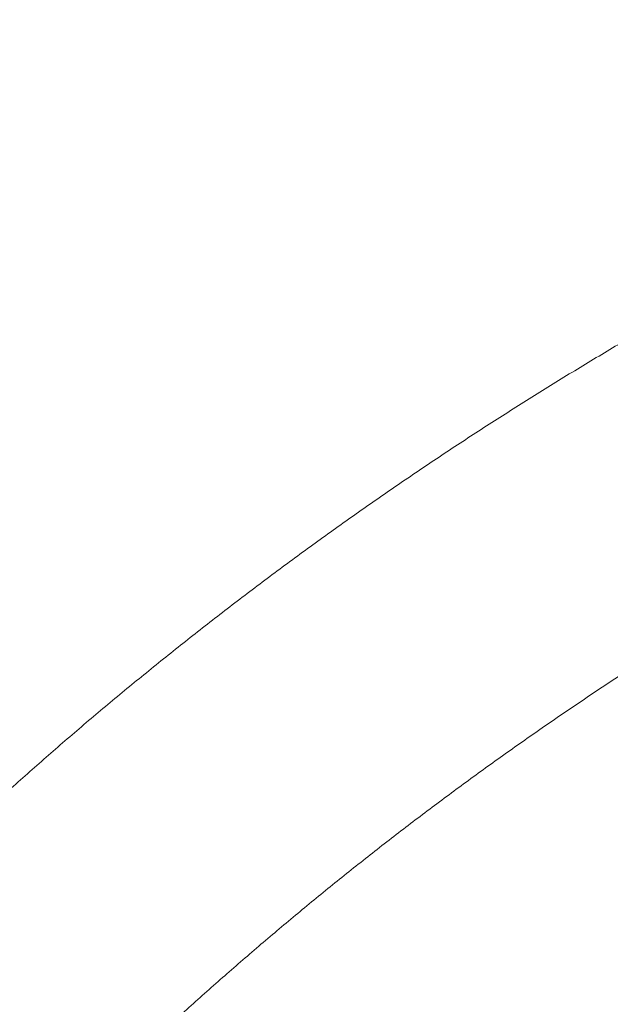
# Model space of a CAD drawing. Extents: x 5459245 to 5462690, y 5971016 to 5972523.
# Tile 131 of 136: x 5462451.986 to 5462452.265, y 5972213.912 to 5972214.377. Entities that reach past the tile are written whole.
import ezdxf

# ---------------------------------------------------------------- set-up
doc = ezdxf.new("R2010")
doc.units = 0
doc.layers.add('A_MAŁA ARCHITEKTURA', color=195, linetype='CONTINUOUS', lineweight=9)

# ---------------------------------------------------------------- blocks, each defined once
blk = doc.blocks.new('A$C43995eb0')
at = {"layer": 'A_MAŁA ARCHITEKTURA', "linetype": 'Continuous'}
for points, knots in [([(768.63, -596.05), (771.65, -599.17), (780.31, -608.14), (794.77, -622.76), (812.06, -639.86), (829.56, -656.71), (847.24, -673.32), (865.1, -689.7), (883.15, -705.82), (901.38, -721.7), (919.78, -737.33), (938.36, -752.71), (957.11, -767.84), (976.03, -782.7), (995.11, -797.31), (1014.36, -811.66), (1033.77, -825.75), (1053.33, -839.57), (1073.05, -853.12), (1092.91, -866.4), (1112.93, -879.41), (1133.09, -892.15), (1153.39, -904.61), (1173.83, -916.79), (1194.41, -928.7), (1215.11, -940.32), (1235.95, -951.66), (1256.91, -962.72), (1277.99, -973.49), (1299.2, -983.97), (1320.52, -994.16), (1341.95, -1004.07), (1363.49, -1013.68), (1385.14, -1022.99), (1406.89, -1032.01), (1428.74, -1040.74), (1450.68, -1049.16), (1472.72, -1057.29), (1494.85, -1065.11), (1517.06, -1072.64), (1539.36, -1079.86), (1561.73, -1086.78), (1584.18, -1093.39), (1606.7, -1099.69), (1629.3, -1105.69), (1651.95, -1111.39), (1674.67, -1116.77), (1697.45, -1121.84), (1720.28, -1126.61), (1743.17, -1131.06), (1766.1, -1135.2), (1789.08, -1139.03), (1812.09, -1142.55), (1835.15, -1145.75), (1858.24, -1148.64), (1881.36, -1151.22), (1904.5, -1153.48), (1927.67, -1155.42), (1950.86, -1157.05), (1974.07, -1158.37), (1997.29, -1159.37), (2019.69, -1160.04), (2034.36, -1160.25), (2041.28, -1160.34)], [0, 0, 0, 0, 0.008859, 0.025435, 0.04201, 0.058584, 0.075158, 0.09173, 0.108302, 0.124873, 0.141442, 0.158011, 0.174578, 0.191145, 0.20771, 0.224275, 0.240838, 0.257401, 0.273962, 0.290523, 0.307082, 0.32364, 0.340197, 0.356754, 0.373309, 0.389863, 0.406416, 0.422968, 0.439519, 0.456068, 0.472617, 0.489165, 0.505712, 0.522258, 0.538803, 0.555347, 0.57189, 0.588432, 0.604973, 0.621513, 0.638052, 0.654591, 0.671129, 0.687665, 0.704202, 0.720737, 0.737272, 0.753806, 0.770339, 0.786872, 0.803404, 0.819936, 0.836467, 0.852998, 0.869528, 0.886058, 0.902587, 0.919116, 0.935645, 0.952174, 0.968702, 0.98523, 1, 1, 1, 1]), ([(1564.16, -948.04), (1558.73, -946.25), (1546.18, -942.13), (1526.6, -935.3), (1505.39, -927.62), (1484.28, -919.63), (1463.27, -911.35), (1442.35, -902.77), (1421.53, -893.89), (1400.81, -884.72), (1380.21, -875.26), (1359.71, -865.5), (1339.33, -855.46), (1319.07, -845.13), (1298.93, -834.52), (1278.92, -823.61), (1262.16, -814.24), (1252.13, -808.39), (1248.67, -806.38)], [0, 0, 0, 0, 0.049787, 0.115236, 0.180681, 0.246123, 0.31156, 0.376992, 0.44242, 0.507844, 0.573263, 0.638677, 0.704087, 0.769492, 0.834892, 0.900288, 0.965678, 1, 1, 1, 1])]:
    blk.add_open_spline(points, degree=3, knots=knots, dxfattribs=at)

msp = doc.modelspace()

# ---------------------------------------------------------------- block references
at = {"layer": 'A_MAŁA ARCHITEKTURA', "xscale": 0.001, "yscale": 0.001, "zscale": 0.001, "rotation": 242.9301705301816}
msp.add_blockref('A$C43995eb0', (5462453.5658, 5972214.81866), dxfattribs=at)

doc.saveas('drawing.dxf')
